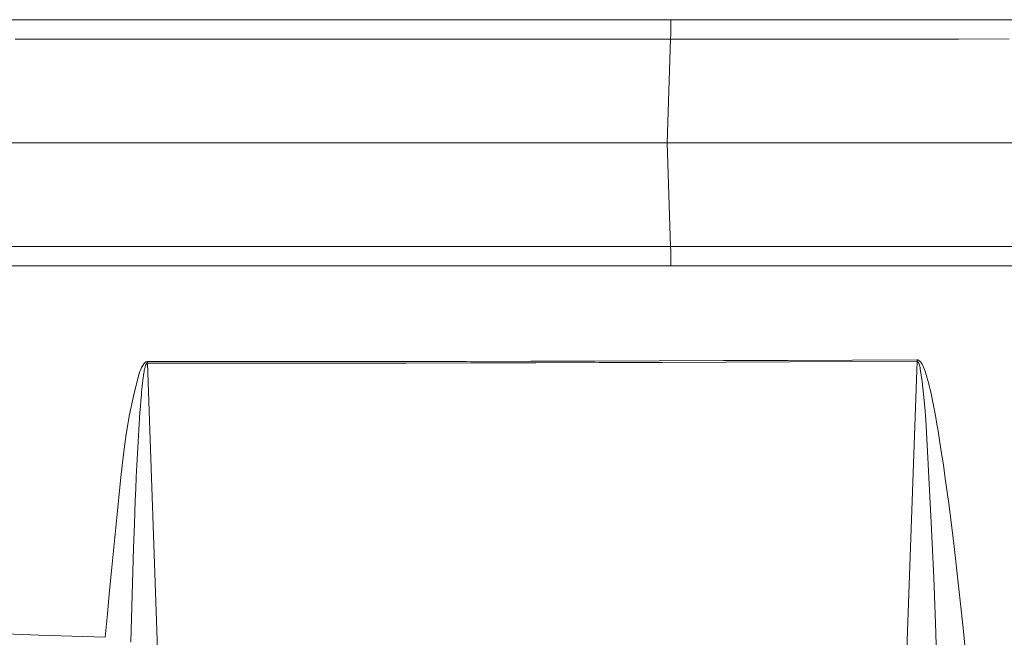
# Model space of a CAD drawing. Extents: x 193 to 943, y 26 to 526.
# Tile 33 of 256: x 357.917 to 358.502, y 91.572 to 91.94. Entities that reach past the tile are written whole.
import ezdxf

# ---------------------------------------------------------------- set-up
doc = ezdxf.new("R2010")
doc.units = 0
doc.layers.get('0').update_dxf_attribs({"lineweight": 25})
doc.layers.add('KG4_HLS_SYA', color=7, linetype='Continuous', lineweight=25)

# ---------------------------------------------------------------- blocks, each defined once
blk = doc.blocks.new('Spline-A069HX0E7N', base_point=(358.30194, 91.86646))
at = {"color": 0, "lineweight": -2}
for p, q in [((358.3453, 91.86646), (358.30194, 91.86646)), ((358.38867, 91.86646), (358.3453, 91.86646)), ((358.43202, 91.86646), (358.38867, 91.86646)), ((358.47537, 91.86646), (358.43202, 91.86646)), ((358.51872, 91.86646), (358.47537, 91.86646))]:
    blk.add_line(p, q, dxfattribs=at)
blk = doc.blocks.new('Spline-A069HX0G7N', base_point=(355.81543, 91.86646))
at = {"color": 0, "lineweight": -2}
for p, q in [((357.95838, 91.86646), (357.90992, 91.86646)), ((358.00702, 91.86646), (357.95838, 91.86646)), ((358.05592, 91.86646), (358.00702, 91.86646)), ((358.10496, 91.86646), (358.05592, 91.86646)), ((358.15411, 91.86646), (358.10496, 91.86646)), ((358.20334, 91.86646), (358.15411, 91.86646)), ((358.25262, 91.86646), (358.20334, 91.86646)), ((358.30194, 91.86646), (358.25262, 91.86646))]:
    blk.add_line(p, q, dxfattribs=at)
blk = doc.blocks.new('Spline-A069I00G7N', base_point=(358.30405, 91.92782))
at = {"color": 0, "lineweight": -2}
for p, q in [((358.30404, 91.92811), (358.33258, 91.92812)), ((358.33258, 91.92812), (358.36112, 91.92813)), ((358.36112, 91.92813), (358.38967, 91.92814)), ((358.38967, 91.92814), (358.41821, 91.92815)), ((358.41821, 91.92815), (358.44676, 91.92816)), ((358.44676, 91.92816), (358.4753, 91.92816)), ((358.4753, 91.92816), (358.50542, 91.92817))]:
    blk.add_line(p, q, dxfattribs=at)
blk = doc.blocks.new('Spline-A069I00I7N', base_point=(358.30405, 91.80473))
at = {"color": 0, "lineweight": -2}
for p, q in [((358.34684, 91.8048), (358.30404, 91.80481)), ((358.38964, 91.80479), (358.34684, 91.8048)), ((358.43244, 91.80478), (358.38964, 91.80479)), ((358.47523, 91.80477), (358.43244, 91.80478)), ((358.518, 91.80476), (358.47523, 91.80477))]:
    blk.add_line(p, q, dxfattribs=at)
blk = doc.blocks.new('Spline-A069I00Q7N', base_point=(356.51352, 91.5258))
at = {"color": 0, "lineweight": -2}
for p, q in [((357.92834, 91.57375), (357.90863, 91.57439)), ((357.94806, 91.57309), (357.92834, 91.57375)), ((357.96779, 91.57243), (357.94806, 91.57309))]:
    blk.add_line(p, q, dxfattribs=at)
blk = doc.blocks.new('Spline-A069I00U7N', base_point=(355.84952, 91.80445))
at = {"color": 0, "lineweight": -2}
for p, q in [((357.90023, 91.8048), (357.91858, 91.8048)), ((357.91858, 91.8048), (357.93671, 91.8048)), ((357.93671, 91.8048), (357.95486, 91.8048)), ((357.95486, 91.8048), (357.97303, 91.8048)), ((357.97303, 91.8048), (357.99123, 91.8048)), ((357.99123, 91.8048), (358.00945, 91.80481)), ((358.00945, 91.80481), (358.02769, 91.80481)), ((358.02769, 91.80481), (358.04295, 91.80481)), ((358.04295, 91.80481), (358.05822, 91.80481)), ((358.05822, 91.80481), (358.07351, 91.80481)), ((358.07351, 91.80481), (358.08881, 91.80481)), ((358.08881, 91.80481), (358.10412, 91.80481)), ((358.10412, 91.80481), (358.11945, 91.80481)), ((358.11945, 91.80481), (358.13173, 91.80481)), ((358.13173, 91.80481), (358.14402, 91.80481)), ((358.14402, 91.80481), (358.15632, 91.80481)), ((358.15632, 91.80481), (358.16863, 91.80481)), ((358.16863, 91.80481), (358.18094, 91.80481)), ((358.18094, 91.80481), (358.19326, 91.8048)), ((358.19326, 91.8048), (358.20344, 91.8048)), ((358.20344, 91.8048), (358.21362, 91.8048)), ((358.21362, 91.8048), (358.2238, 91.8048)), ((358.2238, 91.8048), (358.23399, 91.8048)), ((358.23399, 91.8048), (358.24418, 91.8048)), ((358.24418, 91.8048), (358.25437, 91.8048)), ((358.25437, 91.8048), (358.26065, 91.8048)), ((358.26065, 91.8048), (358.26692, 91.8048)), ((358.26692, 91.8048), (358.27319, 91.8048)), ((358.27319, 91.8048), (358.27947, 91.80479)), ((358.27947, 91.80479), (358.28575, 91.80479)), ((358.28575, 91.80479), (358.29202, 91.80479)), ((358.29202, 91.80479), (358.29403, 91.80479)), ((358.29403, 91.80479), (358.29603, 91.80479)), ((358.29603, 91.80479), (358.29803, 91.80479)), ((358.29803, 91.80479), (358.30003, 91.80479)), ((358.30003, 91.80479), (358.30204, 91.80479)), ((358.30204, 91.80479), (358.30404, 91.80479))]:
    blk.add_line(p, q, dxfattribs=at)
blk = doc.blocks.new('Spline-A069I00W7N', base_point=(357.99289, 91.73547))
at = {"color": 0, "lineweight": -2}
for p, q in [((357.9929, 91.73547), (358.03132, 91.73546)), ((358.03132, 91.73546), (358.06976, 91.73547)), ((358.06976, 91.73547), (358.10822, 91.73548)), ((358.10822, 91.73548), (358.14672, 91.73551)), ((358.14672, 91.73551), (358.18527, 91.73556)), ((358.18527, 91.73556), (358.22388, 91.73564)), ((358.22388, 91.73564), (358.26155, 91.73575)), ((358.26155, 91.73575), (358.29929, 91.73588)), ((358.29929, 91.73588), (358.33707, 91.73604)), ((358.33707, 91.73604), (358.37488, 91.73621)), ((358.37488, 91.73621), (358.41272, 91.73639)), ((358.41272, 91.73639), (358.45058, 91.73658))]:
    blk.add_line(p, q, dxfattribs=at)
blk = doc.blocks.new('Spline-A069I0107N', base_point=(355.84921, 91.92811))
at = {"color": 0, "lineweight": -2}
for p, q in [((357.91433, 91.92811), (357.94106, 91.92812)), ((357.94106, 91.92812), (357.96784, 91.92812)), ((357.96784, 91.92812), (357.99467, 91.92812)), ((357.99467, 91.92812), (358.02155, 91.92812)), ((358.02155, 91.92812), (358.04847, 91.92812)), ((358.04847, 91.92812), (358.07159, 91.92812)), ((358.07159, 91.92812), (358.09475, 91.92812)), ((358.09475, 91.92812), (358.11793, 91.92812)), ((358.11793, 91.92812), (358.14113, 91.92812)), ((358.14113, 91.92812), (358.16437, 91.92812)), ((358.16437, 91.92812), (358.18762, 91.92812)), ((358.18762, 91.92812), (358.207, 91.92812)), ((358.207, 91.92812), (358.22639, 91.92812)), ((358.22639, 91.92812), (358.24579, 91.92812)), ((358.24579, 91.92812), (358.26521, 91.92812)), ((358.26521, 91.92812), (358.28462, 91.92812)), ((358.28462, 91.92812), (358.30404, 91.92812))]:
    blk.add_line(p, q, dxfattribs=at)
blk = doc.blocks.new('Spline-A069I0127N', base_point=(358.30423, 91.79321))
at = {"color": 0, "lineweight": -2}
for p, q in [((358.30424, 91.79327), (358.34707, 91.79328)), ((358.34707, 91.79328), (358.38991, 91.79329)), ((358.38991, 91.79329), (358.43274, 91.79329)), ((358.43274, 91.79329), (358.47556, 91.7933)), ((358.47556, 91.7933), (358.51837, 91.7933))]:
    blk.add_line(p, q, dxfattribs=at)
blk = doc.blocks.new('Spline-A069I0147N', base_point=(356.49109, 91.79318))
at = {"color": 0, "lineweight": -2}
for p, q in [((357.8802, 91.79328), (357.92193, 91.79328)), ((357.92193, 91.79328), (357.96379, 91.79328)), ((357.96379, 91.79328), (358.00579, 91.79329)), ((358.00579, 91.79329), (358.04791, 91.79329)), ((358.04791, 91.79329), (358.09045, 91.79329)), ((358.09045, 91.79329), (358.13309, 91.79328)), ((358.13309, 91.79328), (358.17581, 91.79328)), ((358.17581, 91.79328), (358.21859, 91.79328)), ((358.21859, 91.79328), (358.2614, 91.79328)), ((358.2614, 91.79328), (358.30424, 91.79327))]:
    blk.add_line(p, q, dxfattribs=at)
blk = doc.blocks.new('Spline-A069I0187N', base_point=(357.9678, 91.57243))
at = {"color": 0, "lineweight": -2}
for p, q in [((357.98949, 91.73293), (357.98895, 91.73173)), ((357.99013, 91.73406), (357.98949, 91.73293)), ((357.9909, 91.73511), (357.99013, 91.73406)), ((357.99104, 91.73527), (357.9909, 91.73511)), ((357.99118, 91.73542), (357.99104, 91.73527)), ((357.99133, 91.73557), (357.99118, 91.73542)), ((357.99148, 91.73571), (357.99133, 91.73557)), ((357.99165, 91.73585), (357.99148, 91.73571)), ((357.99182, 91.73597), (357.99165, 91.73585)), ((357.99191, 91.73602), (357.99182, 91.73597)), ((357.992, 91.73607), (357.99191, 91.73602)), ((357.9921, 91.73612), (357.992, 91.73607)), ((357.9922, 91.73617), (357.9921, 91.73612)), ((357.9923, 91.7362), (357.9922, 91.73617)), ((357.9924, 91.73624), (357.9923, 91.7362)), ((357.9925, 91.73626), (357.9924, 91.73624)), ((357.99261, 91.73629), (357.9925, 91.73626)), ((357.99272, 91.7363), (357.99261, 91.73629)), ((357.99283, 91.73632), (357.99272, 91.7363)), ((357.99293, 91.73633), (357.99283, 91.73632)), ((357.99304, 91.73634), (357.99293, 91.73633)), ((357.98772, 91.72792), (357.98466, 91.71588)), ((357.98809, 91.72921), (357.98772, 91.72792)), ((357.9885, 91.73049), (357.98809, 91.72921)), ((357.98895, 91.73173), (357.9885, 91.73049)), ((357.98466, 91.71588), (357.98218, 91.70383)), ((357.98218, 91.70383), (357.98018, 91.69177)), ((357.98018, 91.69177), (357.97853, 91.6797)), ((357.97853, 91.6797), (357.97713, 91.66763)), ((357.97713, 91.66763), (357.97587, 91.65555)), ((357.97587, 91.65555), (357.97448, 91.64171)), ((357.97448, 91.64171), (357.97311, 91.62787)), ((357.97311, 91.62787), (357.97176, 91.61402)), ((357.97176, 91.61402), (357.97043, 91.60016)), ((357.97043, 91.60016), (357.96911, 91.5863)), ((357.96911, 91.5863), (357.96779, 91.57243))]:
    blk.add_line(p, q, dxfattribs=at)
blk = doc.blocks.new('Spline-A069I01A7N', base_point=(357.99289, 91.73637))
at = {"color": 0, "lineweight": -2}
for p, q in [((358.03081, 91.73637), (357.99289, 91.73637)), ((358.06874, 91.73637), (358.03081, 91.73637)), ((358.1067, 91.73639), (358.06874, 91.73637)), ((358.1447, 91.73642), (358.1067, 91.73639)), ((358.18274, 91.73647), (358.1447, 91.73642)), ((358.22084, 91.73654), (358.18274, 91.73647)), ((358.25902, 91.73665), (358.22084, 91.73654)), ((358.29725, 91.73678), (358.25902, 91.73665)), ((358.33554, 91.73692), (358.29725, 91.73678)), ((358.37386, 91.73709), (358.33554, 91.73692)), ((358.41221, 91.73727), (358.37386, 91.73709)), ((358.45057, 91.73745), (358.41221, 91.73727))]:
    blk.add_line(p, q, dxfattribs=at)
blk = doc.blocks.new('Spline-A069I01C7N', base_point=(358.45056, 91.5456))
at = {"color": 0, "lineweight": -2}
for p, q in [((358.45069, 91.7374), (358.45057, 91.73741)), ((358.4508, 91.73738), (358.45069, 91.7374)), ((358.45092, 91.73736), (358.4508, 91.73738)), ((358.45103, 91.73733), (358.45092, 91.73736)), ((358.45115, 91.7373), (358.45103, 91.73733)), ((358.45126, 91.73727), (358.45115, 91.7373)), ((358.45138, 91.73722), (358.45126, 91.73727)), ((358.45149, 91.73717), (358.45138, 91.73722)), ((358.4516, 91.73711), (358.45149, 91.73717)), ((358.45171, 91.73704), (358.4516, 91.73711)), ((358.45181, 91.73697), (358.45171, 91.73704)), ((358.45192, 91.73689), (358.45181, 91.73697)), ((358.45212, 91.73673), (358.45192, 91.73689)), ((358.45231, 91.73655), (358.45212, 91.73673)), ((358.45249, 91.73636), (358.45231, 91.73655)), ((358.45266, 91.73616), (358.45249, 91.73636)), ((358.45282, 91.73595), (358.45266, 91.73616)), ((358.45297, 91.73574), (358.45282, 91.73595)), ((358.45326, 91.73531), (358.45297, 91.73574)), ((358.45353, 91.73486), (358.45326, 91.73531)), ((358.45378, 91.73441), (358.45353, 91.73486)), ((358.45401, 91.73394), (358.45378, 91.73441)), ((358.45424, 91.73347), (358.45401, 91.73394)), ((358.45445, 91.73299), (358.45424, 91.73347)), ((358.45484, 91.73204), (358.45445, 91.73299)), ((358.4552, 91.73108), (358.45484, 91.73204)), ((358.45554, 91.73012), (358.4552, 91.73108)), ((358.45586, 91.72915), (358.45554, 91.73012)), ((358.45617, 91.72817), (358.45586, 91.72915)), ((358.45646, 91.72719), (358.45617, 91.72817)), ((358.45701, 91.72521), (358.45646, 91.72719)), ((358.45753, 91.72323), (358.45701, 91.72521)), ((358.45802, 91.72124), (358.45753, 91.72323)), ((358.45848, 91.71924), (358.45802, 91.72124)), ((358.45892, 91.71724), (358.45848, 91.71924)), ((358.45935, 91.71524), (358.45892, 91.71724)), ((358.46016, 91.71123), (358.45935, 91.71524)), ((358.46093, 91.70721), (358.46016, 91.71123)), ((358.46167, 91.70318), (358.46093, 91.70721)), ((358.46237, 91.69915), (358.46167, 91.70318)), ((358.46305, 91.69511), (358.46237, 91.69915)), ((358.46372, 91.69107), (358.46305, 91.69511)), ((358.46499, 91.68299), (358.46372, 91.69107)), ((358.46622, 91.67491), (358.46499, 91.68299)), ((358.46739, 91.66682), (358.46622, 91.67491)), ((358.46852, 91.65873), (358.46739, 91.66682)), ((358.46961, 91.65064), (358.46852, 91.65873)), ((358.47066, 91.64255), (358.46961, 91.65064)), ((358.47265, 91.62638), (358.47066, 91.64255)), ((358.47452, 91.61021), (358.47265, 91.62638)), ((358.4763, 91.59405), (358.47452, 91.61021)), ((358.478, 91.5779), (358.4763, 91.59405)), ((358.47966, 91.56175), (358.478, 91.5779)), ((358.48129, 91.5456), (358.47966, 91.56175))]:
    blk.add_line(p, q, dxfattribs=at)
blk = doc.blocks.new('Spline-A069I01I7N', base_point=(358.30423, 91.93946))
at = {"color": 0, "lineweight": -2}
for p, q in [((358.32247, 91.93959), (358.30424, 91.93959)), ((358.34071, 91.93959), (358.32247, 91.93959)), ((358.35895, 91.93959), (358.34071, 91.93959)), ((358.37719, 91.9396), (358.35895, 91.93959)), ((358.39543, 91.9396), (358.37719, 91.9396)), ((358.41368, 91.9396), (358.39543, 91.9396)), ((358.42689, 91.9396), (358.41368, 91.9396)), ((358.4401, 91.9396), (358.42689, 91.9396)), ((358.45331, 91.9396), (358.4401, 91.9396)), ((358.46652, 91.9396), (358.45331, 91.9396)), ((358.47973, 91.9396), (358.46652, 91.9396)), ((358.49295, 91.9396), (358.47973, 91.9396)), ((358.50112, 91.9396), (358.49295, 91.9396)), ((358.50928, 91.9396), (358.50112, 91.9396))]:
    blk.add_line(p, q, dxfattribs=at)
blk = doc.blocks.new('Spline-A069I01Y7N', base_point=(356.49109, 91.93961))
at = {"color": 0, "lineweight": -2}
for p, q in [((357.92071, 91.93963), (357.87877, 91.93964)), ((357.96278, 91.93963), (357.92071, 91.93963)), ((358.00499, 91.93963), (357.96278, 91.93963)), ((358.04732, 91.93963), (358.00499, 91.93963)), ((358.08996, 91.93963), (358.04732, 91.93963)), ((358.1327, 91.93963), (358.08996, 91.93963)), ((358.17551, 91.93963), (358.1327, 91.93963)), ((358.21839, 91.93964), (358.17551, 91.93963)), ((358.2613, 91.93964), (358.21839, 91.93964)), ((358.30424, 91.93964), (358.2613, 91.93964))]:
    blk.add_line(p, q, dxfattribs=at)
blk = doc.blocks.new('Spline-A069I0207N', base_point=(358.30405, 91.79327))
at = {"color": 0, "lineweight": -2}
for p, q in [((358.30404, 91.80483), (358.30406, 91.80392)), ((358.30406, 91.80392), (358.30409, 91.803)), ((358.30409, 91.803), (358.30412, 91.80208)), ((358.30412, 91.80208), (358.30414, 91.80115)), ((358.30414, 91.80115), (358.30416, 91.80021)), ((358.30416, 91.80021), (358.30418, 91.79925)), ((358.30418, 91.79925), (358.30419, 91.79828)), ((358.30419, 91.79828), (358.3042, 91.7973)), ((358.3042, 91.7973), (358.30421, 91.7963)), ((358.30421, 91.7963), (358.30422, 91.7953)), ((358.30422, 91.7953), (358.30423, 91.79429)), ((358.30423, 91.79429), (358.30424, 91.79327))]:
    blk.add_line(p, q, dxfattribs=at)
blk = doc.blocks.new('Spline-A069I0227N', base_point=(358.30405, 91.92813))
at = {"color": 0, "lineweight": -2}
for p, q in [((358.30422, 91.93759), (358.30421, 91.93659)), ((358.30423, 91.93859), (358.30422, 91.93759)), ((358.30424, 91.93959), (358.30423, 91.93859)), ((358.30414, 91.93178), (358.30412, 91.93086)), ((358.30416, 91.93271), (358.30414, 91.93178)), ((358.30418, 91.93366), (358.30416, 91.93271)), ((358.30419, 91.93462), (358.30418, 91.93366)), ((358.3042, 91.9356), (358.30419, 91.93462)), ((358.30421, 91.93659), (358.3042, 91.9356)), ((358.30407, 91.92903), (358.30404, 91.92813)), ((358.30409, 91.92994), (358.30407, 91.92903)), ((358.30412, 91.93086), (358.30409, 91.92994))]:
    blk.add_line(p, q, dxfattribs=at)
blk = doc.blocks.new('Spline-A069I02A7N', base_point=(358.45056, 91.54244))
at = {"color": 0, "lineweight": -2}
for p, q in [((358.45058, 91.73658), (358.45059, 91.73658)), ((358.45059, 91.73658), (358.45061, 91.73658)), ((358.45061, 91.73658), (358.45063, 91.73657)), ((358.45063, 91.73657), (358.45064, 91.73657)), ((358.45064, 91.73657), (358.45066, 91.73657)), ((358.45066, 91.73657), (358.45068, 91.73657)), ((358.45068, 91.73657), (358.45069, 91.73657)), ((358.45069, 91.73657), (358.45071, 91.73656)), ((358.45071, 91.73656), (358.45073, 91.73656)), ((358.45073, 91.73656), (358.45074, 91.73655)), ((358.45074, 91.73655), (358.45076, 91.73655)), ((358.45076, 91.73655), (358.45077, 91.73654)), ((358.45077, 91.73654), (358.45081, 91.73652)), ((358.45081, 91.73652), (358.45084, 91.73651)), ((358.45084, 91.73651), (358.45087, 91.73649)), ((358.45087, 91.73649), (358.4509, 91.73647)), ((358.4509, 91.73647), (358.45093, 91.73645)), ((358.45093, 91.73645), (358.45096, 91.73642)), ((358.45096, 91.73642), (358.45102, 91.73636)), ((358.45102, 91.73636), (358.45108, 91.7363)), ((358.45108, 91.7363), (358.45114, 91.73623)), ((358.45114, 91.73623), (358.45119, 91.73616)), ((358.45119, 91.73616), (358.45124, 91.73609)), ((358.45124, 91.73609), (358.45129, 91.73602)), ((358.45129, 91.73602), (358.45161, 91.73542)), ((358.45161, 91.73542), (358.45186, 91.73479)), ((358.45186, 91.73479), (358.45206, 91.73414)), ((358.45206, 91.73414), (358.45222, 91.73348)), ((358.45222, 91.73348), (358.45235, 91.7328)), ((358.45235, 91.7328), (358.45247, 91.73212)), ((358.45247, 91.73212), (358.45357, 91.72448)), ((358.45357, 91.72448), (358.45445, 91.71689)), ((358.45445, 91.71689), (358.45515, 91.70933)), ((358.45515, 91.70933), (358.4557, 91.70178)), ((358.4557, 91.70178), (358.45617, 91.69423)), ((358.45617, 91.69423), (358.45659, 91.68669)), ((358.45659, 91.68669), (358.45702, 91.67904)), ((358.45702, 91.67904), (358.45744, 91.67138)), ((358.45744, 91.67138), (358.45786, 91.66371)), ((358.45786, 91.66371), (358.45827, 91.65603)), ((358.45827, 91.65603), (358.45867, 91.64835)), ((358.45867, 91.64835), (358.45905, 91.64066)), ((358.45905, 91.64066), (358.4598, 91.62427)), ((358.4598, 91.62427), (358.46048, 91.60789)), ((358.46048, 91.60789), (358.46109, 91.59151)), ((358.46109, 91.59151), (358.46165, 91.57515)), ((358.46165, 91.57515), (358.46218, 91.5588)), ((358.46218, 91.5588), (358.4627, 91.54245))]:
    blk.add_line(p, q, dxfattribs=at)
blk = doc.blocks.new('Spline-A069I02O7N', base_point=(358.45056, 91.73654))
at = {"color": 0, "lineweight": -2}
for p, q in [((358.45057, 91.73737), (358.45057, 91.73745)), ((358.45057, 91.7373), (358.45057, 91.73737)), ((358.45057, 91.73722), (358.45057, 91.7373)), ((358.45057, 91.73714), (358.45057, 91.73722)), ((358.45057, 91.73707), (358.45057, 91.73714)), ((358.45057, 91.73699), (358.45057, 91.73707)), ((358.45057, 91.73692), (358.45057, 91.73699)), ((358.45057, 91.73684), (358.45057, 91.73692)), ((358.45057, 91.73677), (358.45057, 91.73684)), ((358.45058, 91.73669), (358.45057, 91.73677)), ((358.45058, 91.73662), (358.45058, 91.73669)), ((358.45058, 91.73654), (358.45058, 91.73662))]:
    blk.add_line(p, q, dxfattribs=at)
blk = doc.blocks.new('Spline-A069I03O7N', base_point=(357.98312, 91.56957))
at = {"color": 0, "lineweight": -2}
for p, q in [((357.99124, 91.73185), (357.99132, 91.73223)), ((357.99132, 91.73223), (357.99141, 91.73261)), ((357.99141, 91.73261), (357.99151, 91.73299)), ((357.99151, 91.73299), (357.99161, 91.73337)), ((357.99161, 91.73337), (357.99173, 91.73374)), ((357.99173, 91.73374), (357.99185, 91.73412)), ((357.99185, 91.73412), (357.99191, 91.73428)), ((357.99191, 91.73428), (357.99198, 91.73444)), ((357.99198, 91.73444), (357.99205, 91.7346)), ((357.99205, 91.7346), (357.99212, 91.73476)), ((357.99212, 91.73476), (357.99221, 91.73491)), ((357.99221, 91.73491), (357.9923, 91.73506)), ((357.9923, 91.73506), (357.99234, 91.73511)), ((357.99234, 91.73511), (357.99238, 91.73517)), ((357.99238, 91.73517), (357.99243, 91.73522)), ((357.99243, 91.73522), (357.99247, 91.73527)), ((357.99247, 91.73527), (357.99252, 91.73532)), ((357.99252, 91.73532), (357.99258, 91.73536)), ((357.99258, 91.73536), (357.9926, 91.73538)), ((357.9926, 91.73538), (357.99263, 91.73539)), ((357.99263, 91.73539), (357.99265, 91.73541)), ((357.99265, 91.73541), (357.99268, 91.73542)), ((357.99268, 91.73542), (357.99271, 91.73543)), ((357.99271, 91.73543), (357.99273, 91.73544)), ((357.99273, 91.73544), (357.99276, 91.73545)), ((357.99276, 91.73545), (357.99279, 91.73546)), ((357.99279, 91.73546), (357.99282, 91.73546)), ((357.99282, 91.73546), (357.99284, 91.73546)), ((357.99284, 91.73546), (357.99287, 91.73547)), ((357.99287, 91.73547), (357.9929, 91.73547)), ((357.9902, 91.72518), (357.99041, 91.72689)), ((357.99041, 91.72689), (357.99053, 91.72772)), ((357.99053, 91.72772), (357.99065, 91.72855)), ((357.99065, 91.72855), (357.99078, 91.72938)), ((357.99078, 91.72938), (357.99091, 91.73021)), ((357.99091, 91.73021), (357.99107, 91.73103)), ((357.99107, 91.73103), (357.99124, 91.73185)), ((357.98964, 91.72004), (357.98981, 91.72176)), ((357.98981, 91.72176), (357.99, 91.72347)), ((357.99, 91.72347), (357.9902, 91.72518)), ((357.98903, 91.71314), (357.98932, 91.71661)), ((357.98932, 91.71661), (357.98948, 91.71833)), ((357.98948, 91.71833), (357.98964, 91.72004)), ((357.9885, 91.70618), (357.98875, 91.70966)), ((357.98875, 91.70966), (357.98903, 91.71314)), ((357.98804, 91.69921), (357.98826, 91.7027)), ((357.98826, 91.7027), (357.9885, 91.70618)), ((357.98782, 91.69573), (357.98804, 91.69921)), ((357.98742, 91.68873), (357.98782, 91.69573)), ((357.98703, 91.68172), (357.98742, 91.68873)), ((357.98668, 91.67472), (357.98703, 91.68172)), ((357.98634, 91.66771), (357.98668, 91.67472)), ((357.98603, 91.66071), (357.98634, 91.66771)), ((357.98573, 91.6537), (357.98603, 91.66071)), ((357.98519, 91.63968), (357.98573, 91.6537)), ((357.98471, 91.62565), (357.98519, 91.63968)), ((357.98428, 91.61163), (357.98471, 91.62565)), ((357.98388, 91.59761), (357.98428, 91.61163)), ((357.9835, 91.58359), (357.98388, 91.59761)), ((357.98313, 91.56957), (357.9835, 91.58359))]:
    blk.add_line(p, q, dxfattribs=at)

msp = doc.modelspace()

# ---------------------------------------------------------------- linework, layer by layer
at = {"layer": 'KG4_HLS_SYA', "color": 8, "linetype": 'Continuous', "lineweight": 9, "ltscale": 0.13, "true_color": 0x808080}
for p, q in [((358.30194, 91.86645), (358.30404, 91.92811)), ((358.30404, 91.80481), (358.30194, 91.86646)), ((357.9929, 91.73547), (357.99289, 91.73634)), ((358.00943, 91.26559), (357.9929, 91.73547)), ((358.45058, 91.73658), (358.43397, 91.26559))]:
    msp.add_line(p, q, dxfattribs=at)

# ---------------------------------------------------------------- block references
for name, p in [('Spline-A069I01Y7N', (356.49109, 91.93961)), ('Spline-A069I0227N', (358.30405, 91.92813)), ('Spline-A069I01I7N', (358.30423, 91.93946)), ('Spline-A069I0107N', (355.84921, 91.92811)), ('Spline-A069I00G7N', (358.30405, 91.92782)), ('Spline-A069HX0G7N', (355.81543, 91.86646)), ('Spline-A069HX0E7N', (358.30194, 91.86646)), ('Spline-A069I00U7N', (355.84952, 91.80445)), ('Spline-A069I00I7N', (358.30405, 91.80473)), ('Spline-A069I0207N', (358.30405, 91.79327)), ('Spline-A069I0147N', (356.49109, 91.79318)), ('Spline-A069I0127N', (358.30423, 91.79321)), ('Spline-A069I0187N', (357.9678, 91.57243)), ('Spline-A069I03O7N', (357.98312, 91.56957)), ('Spline-A069I01A7N', (357.99289, 91.73637)), ('Spline-A069I00W7N', (357.99289, 91.73547)), ('Spline-A069I02O7N', (358.45056, 91.73654)), ('Spline-A069I01C7N', (358.45056, 91.5456)), ('Spline-A069I02A7N', (358.45056, 91.54244)), ('Spline-A069I00Q7N', (356.51352, 91.5258))]:
    msp.add_blockref(name, p, dxfattribs=at)

doc.saveas('drawing.dxf')
